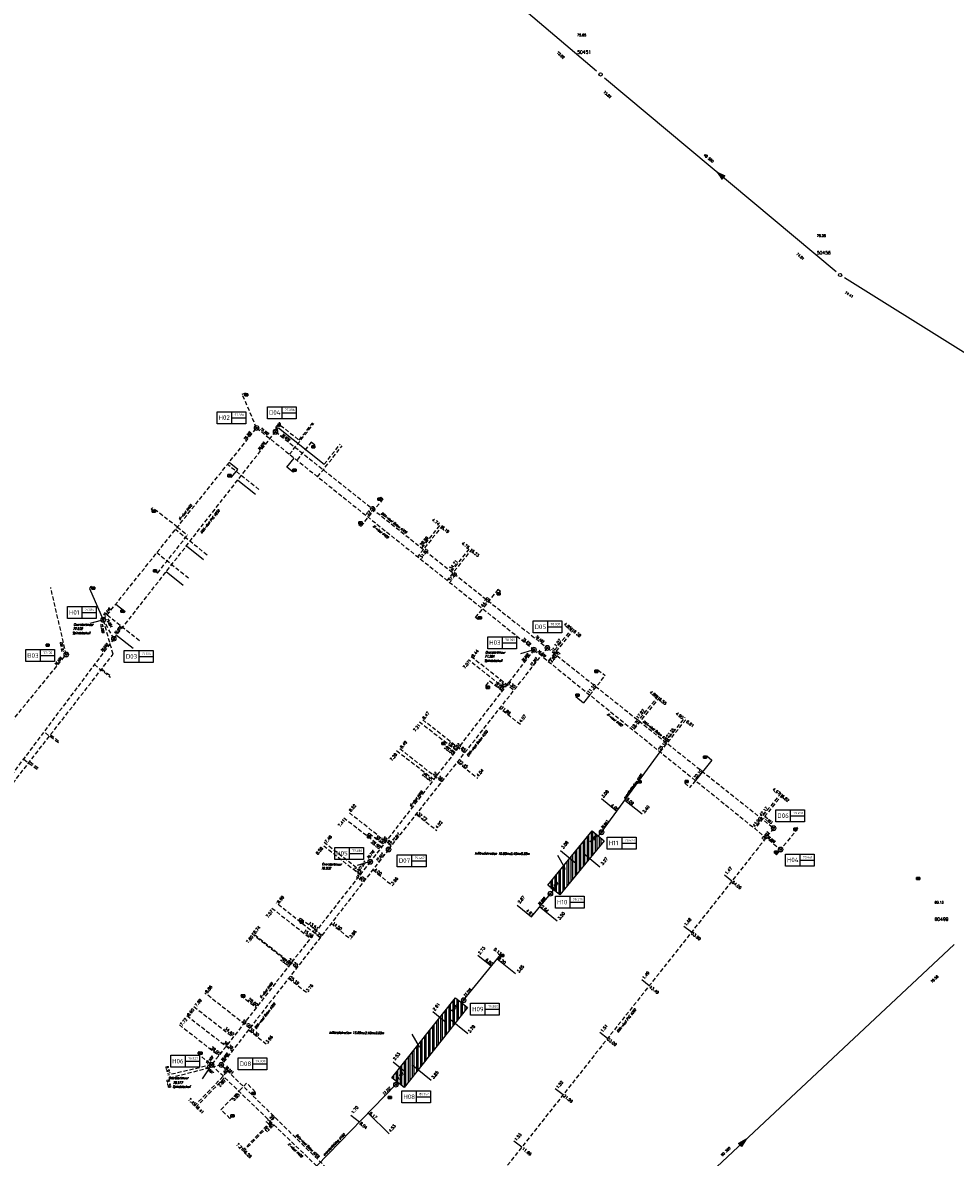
# Model space of a CAD drawing. Header units: metres. Extents: x 183111 to 185656, y 327391 to 329490.
# Tile 8 of 23: x 184165 to 184309, y 327681 to 327856. Entities that reach past the tile are written whole.
import ezdxf

# ---------------------------------------------------------------- set-up
doc = ezdxf.new("R2010")
doc.units = ezdxf.units.M
doc.header["$LTSCALE"] = 0.2
doc.linetypes.add('HIDDEN2', pattern=[4.7625, 3.175, -1.5875])
doc.layers.get('0').update_dxf_attribs({"color": 252})
for name, color, linetype in [('B_RIO_L_PUTDEKSEL', 252, 'Continuous'), ('Droogweer afvoer', 252, 'Continuous'), ('I90_PUTNUMMER', 252, 'Continuous'), ('I90_STRENG', 252, 'Continuous'), ('I90_TEKST', 252, 'Continuous'), ('Infiltratiekoffer', 252, 'Continuous'), ('Infiltratieriool', 252, 'Continuous'), ('IT Overstortleiding', 252, 'Continuous'), ('Putdeksel', 252, 'Continuous'), ('Rev-Putgegevens', 252, 'Continuous'), ('Teksten', 252, 'Continuous')]:
    doc.layers.add(name, color=color, linetype=linetype)
doc.layers.add('rev-kolk', color=252, linetype='Continuous', lineweight=30)
doc.styles.add('ISO', font='ISO.SHX')
doc.styles.get("Standard").update_dxf_attribs({"font": 'romans.shx'})

# ---------------------------------------------------------------- blocks, each defined once
blk = doc.blocks.new('STALS_BT_IP ROND')
at = {"color": 0, "lineweight": 9}
for p, q in [((-0.18, 0.18), (-0.18, -0.18)), ((0.18, 0.18), (-0.18, 0.18)), ((0.18, -0.18), (0.18, 0.18)), ((-0.18, -0.18), (0.18, -0.18))]:
    blk.add_line(p, q, dxfattribs=at)
for radius in [0.6, 0.5]:
    blk.add_circle((0, 0), radius, dxfattribs=at)
at = {"color": 0, "flags": 1}
for tag, p in [('POINTNUMBER', (0, 0)), ('COMMENT', (0, -1.25))]:
    blk.add_attdef(tag, p, '', height=1, dxfattribs=at)
blk = doc.blocks.new('STRKOLK')
at = {"color": 0, "linetype": 'ByBlock'}
for points in [[(-0.95, 0.65, 0), (-0.95, -0.64, 0)], [(0.99, 0.65, 0), (-0.95, 0.65, 0)], [(-0.25, 0.31, 0), (-0.25, 0.3, 0)], [(-0.24, 0.31, 0), (-0.25, 0.31, 0)], [(-0.25, 0.3, 0), (-0.25, 0.29, 0)], [(-0.25, 0.3, 0), (-0.25, 0.3, 0)], [(-0.25, 0.29, 0), (-0.25, 0.28, 0)], [(-0.25, 0.28, 0), (-0.25, 0.27, 0)], [(-0.25, 0.28, 0), (-0.25, 0.28, 0)], [(-0.25, 0.27, 0), (-0.25, 0.26, 0)], [(-0.25, 0.27, 0), (-0.25, 0.27, 0)], [(-0.25, 0.26, 0), (-0.25, 0.25, 0)], [(-0.25, 0.26, 0), (-0.25, 0.26, 0)], [(-0.25, 0.25, 0), (-0.25, 0.24, 0)], [(-0.25, 0.24, 0), (-0.24, 0.24, 0)], [(-0.23, 0.35, 0), (-0.24, 0.34, 0)], [(-0.24, 0.34, 0), (-0.24, 0.33, 0)], [(-0.24, 0.34, 0), (-0.24, 0.34, 0)], [(-0.24, 0.33, 0), (-0.24, 0.32, 0)], [(-0.24, 0.33, 0), (-0.24, 0.33, 0)], [(-0.24, 0.32, 0), (-0.24, 0.31, 0)], [(-0.24, 0.32, 0), (-0.24, 0.32, 0)], [(-0.24, 0.24, 0), (-0.24, 0.23, 0)], [(-0.24, 0.23, 0), (-0.24, 0.22, 0)], [(-0.24, 0.23, 0), (-0.24, 0.23, 0)], [(-0.24, 0.22, 0), (-0.24, 0.21, 0)], [(-0.24, 0.22, 0), (-0.24, 0.22, 0)], [(-0.24, 0.21, 0), (-0.23, 0.21, 0)], [(-0.23, 0.37, 0), (-0.23, 0.36, 0)], [(-0.22, 0.37, 0), (-0.23, 0.37, 0)], [(-0.23, 0.36, 0), (-0.23, 0.35, 0)], [(-0.23, 0.36, 0), (-0.23, 0.36, 0)], [(-0.23, 0.21, 0), (-0.23, 0.2, 0)], [(-0.23, 0.2, 0), (-0.23, 0.19, 0)], [(-0.23, 0.2, 0), (-0.23, 0.2, 0)], [(-0.23, 0.19, 0), (-0.22, 0.18, 0)], [(-0.23, 0.19, 0), (-0.23, 0.19, 0)], [(-0.22, 0.38, 0), (-0.22, 0.37, 0)], [(-0.22, 0.38, 0), (-0.22, 0.38, 0)], [(-0.21, 0.38, 0), (-0.22, 0.38, 0)], [(-0.22, 0.18, 0), (-0.22, 0.17, 0)], [(-0.22, 0.18, 0), (-0.22, 0.18, 0)], [(-0.22, 0.17, 0), (-0.21, 0.17, 0)], [(-0.2, 0.4, 0), (-0.21, 0.39, 0)], [(-0.21, 0.39, 0), (-0.21, 0.38, 0)], [(-0.21, 0.39, 0), (-0.21, 0.39, 0)], [(-0.21, 0.17, 0), (-0.21, 0.16, 0)], [(-0.21, 0.16, 0), (-0.2, 0.15, 0)], [(-0.21, 0.16, 0), (-0.21, 0.16, 0)], [(-0.2, 0.41, 0), (-0.2, 0.4, 0)], [(-0.19, 0.41, 0), (-0.2, 0.41, 0)], [(-0.2, 0.4, 0), (-0.2, 0.4, 0)], [(-0.2, 0.15, 0), (-0.2, 0.14, 0)], [(-0.2, 0.15, 0), (-0.2, 0.15, 0)], [(-0.2, 0.14, 0), (-0.19, 0.14, 0)], [(-0.19, 0.42, 0), (-0.19, 0.41, 0)], [(-0.18, 0.42, 0), (-0.19, 0.42, 0)], [(-0.19, 0.41, 0), (-0.19, 0.41, 0)], [(-0.19, 0.14, 0), (-0.18, 0.13, 0)], [(-0.19, 0.14, 0), (-0.19, 0.14, 0)], [(-0.18, 0.43, 0), (-0.18, 0.42, 0)], [(-0.17, 0.43, 0), (-0.18, 0.43, 0)], [(-0.18, 0.13, 0), (-0.17, 0.12, 0)], [(-0.18, 0.13, 0), (-0.18, 0.13, 0)], [(-0.18, 0.13, 0), (-0.18, 0.13, 0)], [(-0.16, 0.44, 0), (-0.17, 0.43, 0)], [(-0.17, 0.43, 0), (-0.17, 0.43, 0)], [(-0.17, 0.12, 0), (-0.16, 0.12, 0)], [(-0.17, 0.12, 0), (-0.17, 0.12, 0)], [(-0.16, 0.44, 0), (-0.16, 0.44, 0)], [(-0.15, 0.44, 0), (-0.16, 0.44, 0)], [(-0.16, 0.12, 0), (-0.16, 0.11, 0)], [(-0.16, 0.11, 0), (-0.15, 0.11, 0)], [(-0.15, 0.45, 0), (-0.15, 0.44, 0)], [(-0.14, 0.45, 0), (-0.15, 0.45, 0)], [(-0.15, 0.11, 0), (-0.14, 0.1, 0)], [(-0.15, 0.11, 0), (-0.15, 0.11, 0)], [(-0.14, 0.45, 0), (-0.14, 0.45, 0)], [(-0.13, 0.45, 0), (-0.14, 0.45, 0)], [(-0.14, 0.1, 0), (-0.13, 0.1, 0)], [(-0.14, 0.1, 0), (-0.14, 0.1, 0)], [(-0.13, 0.46, 0), (-0.13, 0.45, 0)], [(-0.12, 0.46, 0), (-0.13, 0.46, 0)], [(-0.13, 0.1, 0), (0.15, -0.02, 0)], [(-0.13, 0.1, 0), (-0.13, 0.1, 0)], [(-0.12, 0.46, 0), (-0.12, 0.46, 0)], [(-0.11, 0.46, 0), (-0.12, 0.46, 0)], [(-0.11, 0.46, 0), (-0.11, 0.46, 0)], [(-0.1, 0.46, 0), (-0.11, 0.46, 0)], [(-0.1, 0.47, 0), (-0.1, 0.46, 0)], [(-0.09, 0.47, 0), (-0.1, 0.47, 0)], [(-0.09, 0.47, 0), (-0.09, 0.47, 0)], [(-0.08, 0.47, 0), (-0.09, 0.47, 0)], [(-0.07, 0.47, 0), (-0.08, 0.47, 0)], [(-0.07, 0.47, 0), (-0.07, 0.47, 0)], [(-0.06, 0.47, 0), (-0.07, 0.47, 0)], [(-0.05, 0.47, 0), (-0.06, 0.47, 0)], [(-0.04, 0.47, 0), (-0.05, 0.47, 0)], [(-0.03, 0.47, 0), (-0.04, 0.47, 0)], [(-0.02, 0.47, 0), (-0.03, 0.47, 0)], [(-0.01, 0.47, 0), (-0.02, 0.47, 0)], [(0, 0.47, 0), (-0.01, 0.47, 0)], [(0.01, 0.47, 0), (0, 0.47, 0)], [(0.02, 0.47, 0), (0.01, 0.47, 0)], [(0.03, 0.47, 0), (0.02, 0.47, 0)], [(0.04, 0.47, 0), (0.03, 0.47, 0)], [(0.05, 0.47, 0), (0.04, 0.47, 0)], [(0.06, 0.47, 0), (0.05, 0.47, 0)], [(0.08, 0.46, 0), (0.06, 0.47, 0)], [(0.09, 0.46, 0), (0.08, 0.46, 0)], [(0.1, 0.46, 0), (0.09, 0.46, 0)], [(0.11, 0.46, 0), (0.1, 0.46, 0)], [(0.12, 0.46, 0), (0.11, 0.46, 0)], [(0.13, 0.45, 0), (0.12, 0.46, 0)], [(0.14, 0.45, 0), (0.13, 0.45, 0)], [(0.15, 0.45, 0), (0.14, 0.45, 0)], [(0.16, 0.45, 0), (0.15, 0.45, 0)], [(0.17, 0.44, 0), (0.16, 0.45, 0)], [(0.18, 0.44, 0), (0.17, 0.44, 0)], [(0.99, 0.65, 0), (0.99, -0.64, 0)], [(0.99, -0.64, 0), (-0.95, -0.64, 0)], [(-0.2, -0.32, 0), (-0.19, -0.32, 0)], [(-0.19, -0.32, 0), (-0.19, -0.33, 0)], [(-0.19, -0.33, 0), (-0.18, -0.33, 0)], [(-0.18, -0.33, 0), (-0.17, -0.33, 0)], [(-0.17, -0.33, 0), (-0.16, -0.34, 0)], [(-0.16, -0.34, 0), (-0.15, -0.34, 0)], [(-0.15, -0.34, 0), (-0.14, -0.35, 0)], [(-0.14, -0.35, 0), (-0.13, -0.35, 0)], [(-0.13, -0.35, 0), (-0.12, -0.35, 0)], [(-0.12, -0.35, 0), (-0.12, -0.36, 0)], [(-0.12, -0.36, 0), (-0.11, -0.36, 0)], [(-0.11, -0.36, 0), (-0.1, -0.36, 0)], [(-0.1, -0.36, 0), (-0.09, -0.37, 0)], [(-0.09, -0.37, 0), (-0.08, -0.37, 0)], [(-0.08, -0.37, 0), (-0.07, -0.37, 0)], [(-0.07, -0.37, 0), (-0.06, -0.37, 0)], [(-0.06, -0.37, 0), (-0.05, -0.38, 0)], [(-0.05, -0.38, 0), (-0.04, -0.38, 0)], [(-0.04, -0.38, 0), (-0.03, -0.38, 0)], [(-0.03, -0.38, 0), (-0.02, -0.38, 0)], [(-0.02, -0.38, 0), (-0.01, -0.38, 0)], [(-0.01, -0.38, 0), (0, -0.39, 0)], [(0, -0.39, 0), (0.01, -0.39, 0)], [(0.01, -0.39, 0), (0.02, -0.39, 0)], [(0.02, -0.39, 0), (0.03, -0.39, 0)], [(0.03, -0.39, 0), (0.04, -0.39, 0)], [(0.04, -0.39, 0), (0.05, -0.39, 0)], [(0.04, -0.39, 0), (0.04, -0.39, 0)], [(0.05, -0.39, 0), (0.06, -0.39, 0)], [(0.06, -0.39, 0), (0.07, -0.39, 0)], [(0.07, -0.39, 0), (0.08, -0.39, 0)], [(0.08, -0.39, 0), (0.09, -0.39, 0)], [(0.09, -0.39, 0), (0.09, -0.39, 0)], [(0.09, -0.39, 0), (0.1, -0.39, 0)], [(0.1, -0.39, 0), (0.11, -0.39, 0)], [(0.1, -0.39, 0), (0.1, -0.39, 0)], [(0.11, -0.39, 0), (0.12, -0.39, 0)], [(0.12, -0.39, 0), (0.13, -0.39, 0)], [(0.12, -0.39, 0), (0.12, -0.39, 0)], [(0.13, -0.38, 0), (0.14, -0.38, 0)], [(0.13, -0.39, 0), (0.13, -0.38, 0)], [(0.14, -0.38, 0), (0.15, -0.38, 0)], [(0.14, -0.38, 0), (0.14, -0.38, 0)], [(0.15, -0.02, 0), (0.15, -0.02, 0)], [(0.16, -0.02, 0), (0.15, -0.02, 0)], [(0.15, -0.02, 0), (0.15, -0.02, 0)], [(0.15, -0.38, 0), (0.16, -0.37, 0)], [(0.15, -0.38, 0), (0.15, -0.38, 0)], [(0.16, -0.02, 0), (0.16, -0.02, 0)], [(0.17, -0.02, 0), (0.16, -0.02, 0)], [(0.16, -0.37, 0), (0.17, -0.37, 0)], [(0.16, -0.37, 0), (0.16, -0.37, 0)], [(0.17, -0.03, 0), (0.17, -0.02, 0)], [(0.18, -0.03, 0), (0.17, -0.03, 0)], [(0.17, -0.37, 0), (0.18, -0.36, 0)], [(0.17, -0.37, 0), (0.17, -0.37, 0)], [(0.18, -0.03, 0), (0.18, -0.03, 0)], [(0.19, -0.04, 0), (0.18, -0.03, 0)], [(0.18, -0.36, 0), (0.19, -0.36, 0)], [(0.18, -0.36, 0), (0.18, -0.36, 0)], [(0.19, -0.04, 0), (0.19, -0.04, 0)], [(0.2, -0.04, 0), (0.19, -0.04, 0)], [(0.19, -0.35, 0), (0.2, -0.35, 0)], [(0.19, -0.36, 0), (0.19, -0.35, 0)], [(0.2, -0.05, 0), (0.2, -0.04, 0)], [(0.2, -0.05, 0), (0.2, -0.05, 0)], [(0.21, -0.05, 0), (0.2, -0.05, 0)], [(0.2, -0.35, 0), (0.21, -0.34, 0)], [(0.2, -0.35, 0), (0.2, -0.35, 0)], [(0.21, -0.06, 0), (0.21, -0.05, 0)], [(0.22, -0.06, 0), (0.21, -0.06, 0)], [(0.21, -0.34, 0), (0.22, -0.33, 0)], [(0.21, -0.34, 0), (0.21, -0.34, 0)], [(0.21, -0.34, 0), (0.21, -0.34, 0)], [(0.22, -0.07, 0), (0.22, -0.06, 0)], [(0.22, -0.07, 0), (0.22, -0.07, 0)], [(0.23, -0.07, 0), (0.22, -0.07, 0)], [(0.22, -0.33, 0), (0.23, -0.32, 0)], [(0.22, -0.33, 0), (0.22, -0.33, 0)], [(0.23, -0.08, 0), (0.23, -0.07, 0)], [(0.24, -0.08, 0), (0.23, -0.08, 0)], [(0.23, -0.31, 0), (0.24, -0.31, 0)], [(0.23, -0.32, 0), (0.23, -0.31, 0)], [(0.23, -0.32, 0), (0.23, -0.32, 0)], [(0.24, -0.09, 0), (0.24, -0.08, 0)], [(0.24, -0.09, 0), (0.24, -0.09, 0)], [(0.24, -0.1, 0), (0.24, -0.09, 0)], [(0.25, -0.1, 0), (0.24, -0.1, 0)], [(0.24, -0.3, 0), (0.25, -0.29, 0)], [(0.24, -0.31, 0), (0.24, -0.3, 0)], [(0.24, -0.3, 0), (0.24, -0.3, 0)], [(0.24, -0.31, 0), (0.24, -0.31, 0)], [(0.25, -0.11, 0), (0.25, -0.1, 0)], [(0.25, -0.11, 0), (0.25, -0.11, 0)], [(0.25, -0.12, 0), (0.25, -0.11, 0)], [(0.26, -0.12, 0), (0.25, -0.12, 0)], [(0.25, -0.28, 0), (0.26, -0.28, 0)], [(0.25, -0.29, 0), (0.25, -0.28, 0)], [(0.25, -0.29, 0), (0.25, -0.29, 0)], [(0.26, -0.13, 0), (0.26, -0.12, 0)], [(0.26, -0.13, 0), (0.26, -0.13, 0)], [(0.26, -0.14, 0), (0.26, -0.13, 0)], [(0.26, -0.14, 0), (0.26, -0.14, 0)], [(0.27, -0.15, 0), (0.26, -0.14, 0)], [(0.26, -0.25, 0), (0.27, -0.24, 0)], [(0.26, -0.25, 0), (0.26, -0.25, 0)], [(0.26, -0.26, 0), (0.26, -0.25, 0)], [(0.26, -0.27, 0), (0.26, -0.26, 0)], [(0.26, -0.27, 0), (0.26, -0.27, 0)], [(0.26, -0.28, 0), (0.26, -0.27, 0)], [(0.27, -0.15, 0), (0.27, -0.15, 0)], [(0.27, -0.16, 0), (0.27, -0.15, 0)], [(0.27, -0.17, 0), (0.27, -0.16, 0)], [(0.27, -0.17, 0), (0.27, -0.17, 0)], [(0.27, -0.18, 0), (0.27, -0.17, 0)], [(0.27, -0.18, 0), (0.27, -0.18, 0)], [(0.27, -0.19, 0), (0.27, -0.18, 0)], [(0.27, -0.19, 0), (0.27, -0.19, 0)], [(0.27, -0.2, 0), (0.27, -0.19, 0)], [(0.27, -0.21, 0), (0.27, -0.2, 0)], [(0.27, -0.21, 0), (0.27, -0.21, 0)], [(0.27, -0.22, 0), (0.27, -0.21, 0)], [(0.27, -0.22, 0), (0.27, -0.22, 0)], [(0.27, -0.23, 0), (0.27, -0.22, 0)], [(0.27, -0.23, 0), (0.27, -0.23, 0)], [(0.27, -0.24, 0), (0.27, -0.23, 0)], [(0.27, -0.24, 0), (0.27, -0.24, 0)]]:
    blk.add_polyline3d(points, dxfattribs=at)
blk = doc.blocks.new('nieuwe-put')
at = {"color": 0, "linetype": 'Continuous'}
for p, q in [((-3.39, 1.86), (1.05, 1.86)), ((-3.39, 0), (-3.39, 1.86)), ((-1.17, 1.86), (-1.17, 0)), ((1.05, 1.86), (1.05, 0)), ((1.05, 0), (-3.39, 0)), ((-1.17, 0.93), (1.05, 0.93))]:
    blk.add_line(p, q, dxfattribs=at)
at = {"color": 0, "linetype": 'Continuous', "style": 'ISO'}
for tag, p, height in [('R01', (-3.15, 0.6), 0.7), ('12,34', (-0.68, 1.19), 0.35), ('56,78', (-0.64, 0.23), 0.35)]:
    blk.add_attdef(tag, p, '', height=height, dxfattribs=at)

msp = doc.modelspace()

# ---------------------------------------------------------------- hatches: boundary and pattern name
at = {"layer": 'Infiltratiekoffer'}
h = msp.add_hatch(dxfattribs=at)
h.set_pattern_fill('STEEL', color=256, scale=5, angle=45, style=0)
h.set_pattern_definition([(90, (0, 0), (-0.625, 1e-16), []), (90, (-0.221, 0.221), (-0.625, 1e-16), [])])
h.paths.add_polyline_path([(184246.17, 327723.01), (184252.99, 327731.38), (184254.85, 327729.87), (184248.03, 327721.49)])
h = msp.add_hatch(dxfattribs=at)
h.set_pattern_fill('STEEL', color=256, scale=5, angle=45, style=0)
h.set_pattern_definition([(90, (-0.13193, 0.07905), (-0.625, 1e-16), []), (90, (-0.3529, 0.3), (-0.625, 1e-16), [])])
h.paths.add_polyline_path([(184233.74, 327704.11), (184223.96, 327691.75), (184222.08, 327693.24), (184231.87, 327705.61)])

# ---------------------------------------------------------------- linework, layer by layer
at = {"layer": 'B_RIO_L_PUTDEKSEL', "lineweight": -3}
for centre in [(184254.3, 327848.3), (184291.3, 327817.3)]:
    msp.add_circle(centre, 0.25, dxfattribs=at)
at = {"layer": 'Droogweer afvoer', "linetype": 'HIDDEN2'}
for points in [[(184179.12, 327761.1), (184204.09, 327793.08)], [(184204.09, 327793.08), (184204.87, 327794.06)], [(184204.09, 327793.08), (184246.08, 327759.67)], [(184204.87, 327794.06), (184207.73, 327791.79)], [(184207.73, 327791.79), (184209.85, 327794.47)], [(184211.62, 327788.06), (184214.06, 327791.14)], [(184226.7, 327775.09), (184229.64, 327778.81)], [(184231.25, 327771.47), (184234.21, 327775.2)], [(184171.77, 327758.65), (184169.37, 327769)], [(184179.12, 327761.1), (184177.49, 327764.03)], [(184249.97, 327762.77), (184246.92, 327759)], [(184179.12, 327761.1), (184154.61, 327728.44)], [(184221.56, 327728.53), (184246.08, 327759.67)], [(184246.08, 327759.67), (184281.03, 327731.81)], [(184150.02, 327732.01), (184171.77, 327758.65)], [(184234.31, 327758.37), (184240.94, 327753.15)], [(184176.12, 327757.1), (184178.59, 327755.15)], [(184263.21, 327752.26), (184260.13, 327748.47)], [(184241.93, 327747.82), (184238.73, 327750.33)], [(184264.34, 327745.11), (184267.38, 327748.96)], [(184233.3, 327743.44), (184226.66, 327748.7)], [(184170.57, 327745.01), (184168.32, 327746.7)], [(184229.77, 327738.96), (184223.12, 327744.22)], [(184167.28, 327740.86), (184165.14, 327742.46)], [(184232.19, 327742.03), (184235.36, 327739.52)], [(184282.18, 327737.24), (184279.06, 327733.38)], [(184221.98, 327729.06), (184215.3, 327734.35)], [(184225.84, 327733.96), (184228.99, 327731.47)], [(184281.03, 327731.81), (184234.88, 327673.34)], [(184221.56, 327728.53), (184195.73, 327695.23)], [(184218.01, 327723.94), (184211.28, 327729.26)], [(184219.11, 327725.36), (184222.22, 327722.91)], [(184210.99, 327714.89), (184204.18, 327720.28)], [(184207.34, 327710.19), (184200.48, 327715.62)], [(184212.67, 327717.07), (184215.7, 327714.67)], [(184206.12, 327708.62), (184209.07, 327706.29)], [(184200.11, 327700.87), (184193.16, 327706.36)], [(184190.39, 327702.85), (184197.42, 327697.4)], [(184199.93, 327700.63), (184202.8, 327698.36)], [(184195.73, 327695.23), (184187.6, 327693.16)], [(184227.62, 327663.97), (184195.73, 327695.23)], [(184191.56, 327688.87), (184196.73, 327694.24)], [(184198.98, 327681.95), (184203.98, 327687.14)]]:
    msp.add_lwpolyline(points, dxfattribs=at)
at = {"layer": 'Droogweer afvoer'}
for points in [[(184204.56, 327793.67), (184211.62, 327788.05)], [(184198.26, 327785.61), (184200.98, 327783.46)], [(184190.32, 327775.44), (184192.98, 327773.34)], [(184187.22, 327771.46), (184189.85, 327769.38)], [(184179.55, 327761.65), (184182.12, 327759.62)], [(184274.59, 327723.64), (184273.43, 327724.56)], [(184268.33, 327715.72), (184267.17, 327716.64)], [(184261.82, 327707.47), (184260.65, 327708.4)], [(184255.38, 327699.31), (184254.2, 327700.25)], [(184248.5, 327690.6), (184247.31, 327691.54)], [(184242.12, 327682.51), (184240.92, 327683.46)]]:
    msp.add_lwpolyline(points, dxfattribs=at)
at = {"layer": 'I90_STRENG', "lineweight": -3, "ltscale": 0.7}
for points in [[(184218.1, 327879.1), (184253.68, 327848.85)], [(184254.9, 327847.8), (184290.67, 327817.83)], [(184273.3, 327832.38), (184272.3, 327833.22)], [(184272.3, 327833.22), (184273.09, 327832.13)], [(184272.3, 327833.22), (184273.51, 327832.63)], [(184273.09, 327832.13), (184272.55, 327833.01)], [(184272.55, 327833.01), (184273.51, 327832.63)], [(184273.09, 327832.13), (184272.8, 327832.8)], [(184272.8, 327832.8), (184273.51, 327832.63)], [(184273.51, 327832.63), (184273.05, 327832.59)], [(184273.05, 327832.59), (184273.09, 327832.13)], [(184273.09, 327832.13), (184273.51, 327832.63)], [(184292, 327816.9), (184345.05, 327783.75)], [(184243.8, 327652.8), (184308.93, 327713.83)], [(184276.77, 327683.74), (184275.6, 327683.09)], [(184275.6, 327683.09), (184276.54, 327683.52)], [(184275.6, 327683.09), (184276.3, 327683.3)], [(184275.6, 327683.09), (184276.05, 327682.62)], [(184276.06, 327683.08), (184275.6, 327683.09)], [(184275.83, 327682.85), (184276.77, 327683.74)], [(184276.77, 327683.74), (184276.05, 327682.62)], [(184276.54, 327683.52), (184276.05, 327682.62)], [(184276.3, 327683.3), (184276.05, 327682.62)], [(184276.05, 327682.62), (184276.06, 327683.08)]]:
    msp.add_lwpolyline(points, dxfattribs=at)
at = {"layer": 'Infiltratiekoffer'}
for points in [[(184246.17, 327723.01), (184252.99, 327731.38), (184254.85, 327729.87), (184248.03, 327721.49)], [(184233.74, 327704.11), (184223.96, 327691.75), (184222.08, 327693.24), (184231.87, 327705.61)]]:
    msp.add_lwpolyline(points, close=True, dxfattribs=at)
at = {"layer": 'Infiltratieriool', "linetype": 'HIDDEN2'}
for points in [[(184201.17, 327793.66), (184198.96, 327798.88), (184199.53, 327799.11), (184199.63, 327798.78)], [(184177.49, 327764.03), (184201.17, 327793.66)], [(184201.17, 327793.66), (184244.01, 327759.39)], [(184206.25, 327789.6), (184210.01, 327794.35)], [(184209.61, 327791.48), (184207.38, 327788.69)], [(184210.6, 327786.12), (184214.37, 327790.89)], [(184201.53, 327784.15), (184196.67, 327788.03)], [(184220.69, 327782.7), (184218.42, 327779.86)], [(184220.11, 327782.65), (184220.37, 327782.96), (184220.69, 327782.7)], [(184185.27, 327780.84), (184184.9, 327781.12), (184185.07, 327781.34)], [(184188.93, 327778.35), (184185.07, 327781.34)], [(184217.18, 327779.01), (184216.98, 327778.76), (184217.32, 327778.48)], [(184217.32, 327778.48), (184218.42, 327779.86)], [(184185.5, 327771.57), (184185.88, 327771.25), (184190.5, 327777.11)], [(184193.53, 327774.03), (184188.62, 327777.96)], [(184188.93, 327778.35), (184190.5, 327777.11)], [(184229.9, 327778.61), (184226.03, 327773.77)], [(184190.67, 327770.43), (184185.75, 327774.36)], [(184234.47, 327774.99), (184230.58, 327770.13)], [(184238.45, 327768.7), (184236.08, 327765.73)], [(184178.09, 327764.78), (184183.08, 327760.83)], [(184234.99, 327764.38), (184236.08, 327765.73)], [(184147.16, 327717.69), (184179.01, 327758.7), (184177.49, 327764.03)], [(184250.2, 327762.58), (184246.19, 327757.62)], [(184244.01, 327759.39), (184218.72, 327726.63)], [(184239.43, 327753.45), (184233.89, 327757.84)], [(184244.01, 327759.39), (184282.12, 327728.51)], [(184177.24, 327756.43), (184178.68, 327755.29)], [(184253.67, 327756.05), (184253.88, 327756.29), (184255.01, 327755.4)], [(184236.86, 327753.6), (184236.58, 327753.81), (184237.17, 327754.57)], [(184237.17, 327754.57), (184239.12, 327753.05)], [(184252.64, 327752.4), (184255.01, 327755.4)], [(184263.44, 327752.07), (184259.32, 327746.99)], [(184226.31, 327748.26), (184232.02, 327743.85)], [(184263.51, 327743.59), (184267.61, 327748.77)], [(184169.34, 327746.25), (184170.69, 327745.21)], [(184222.79, 327743.81), (184228.55, 327739.36)], [(184229.84, 327745.06), (184229.72, 327744.93), (184229.88, 327744.81)], [(184229.84, 327745.06), (184231.79, 327743.56)], [(184263.28, 327743.77), (184263.28, 327743.77)], [(184167.42, 327741.08), (184166.11, 327742.09)], [(184267.55, 327739.06), (184267.3, 327738.76), (184268.06, 327738.12)], [(184268.95, 327739.18), (184268.06, 327738.12)], [(184282.42, 327737.05), (184278.12, 327731.75)], [(184214.62, 327733.44), (184220.48, 327728.91)], [(184284.78, 327731.79), (184282.12, 327728.51)], [(184284.78, 327731.79), (184284.59, 327731.95)], [(184211.59, 327729.66), (184217.49, 327725.05)], [(184218.57, 327730.46), (184218.3, 327730.7), (184218.56, 327731.03)], [(184218.56, 327731.03), (184220.79, 327729.31)], [(184281.39, 327728.14), (184281.2, 327727.93), (184281.47, 327727.71)], [(184281.47, 327727.71), (184282.12, 327728.51)], [(184218.72, 327726.63), (184194.21, 327695.23)], [(184203.52, 327719.46), (184209.49, 327714.8)], [(184208.1, 327717.33), (184207.75, 327717.61), (184207.97, 327717.89)], [(184207.97, 327717.89), (184210.41, 327715.99)], [(184200.42, 327715.54), (184206.41, 327710.86)], [(184199.07, 327705.91), (184198.85, 327706.11), (184198.72, 327705.96)], [(184198.72, 327705.96), (184201.12, 327704.08)], [(184191.49, 327704.25), (184197.55, 327699.51)], [(184189.25, 327701.42), (184195.34, 327696.67)], [(184193.92, 327695.48), (184192.07, 327697.02), (184192.3, 327697.28), (184192.49, 327697.1)], [(184194.21, 327695.23), (184187.48, 327693.65)], [(184194.21, 327695.23), (184228.49, 327662.24)], [(184191.78, 327688.66), (184196.23, 327693.29)], [(184195.67, 327688.31), (184198.42, 327691.17)], [(184200.7, 327690.82), (184200.97, 327691.07), (184199.63, 327692.42), (184198.42, 327691.17)], [(184197.48, 327687.36), (184197.06, 327686.96), (184195.67, 327688.31)], [(184199.13, 327681.81), (184203.48, 327686.33)]]:
    msp.add_lwpolyline(points, dxfattribs=at)
at = {"layer": 'Infiltratieriool'}
for points in [[(184210.18, 327791.02), (184209.61, 327791.48)], [(184209.96, 327790.75), (184210.18, 327791.02)], [(184198.27, 327787.27), (184196.92, 327788.35)], [(184205.86, 327787.62), (184206.97, 327789.02)], [(184206.81, 327786.86), (184205.86, 327787.62)], [(184197.02, 327786.29), (184197.3, 327786.04), (184198.27, 327787.27)], [(184207.06, 327787.14), (184206.81, 327786.86)], [(184175.93, 327768.92), (184175.58, 327769.18), (184175.36, 327768.88)], [(184175.36, 327768.88), (184177.48, 327764.03)], [(184238.54, 327768.04), (184238.86, 327768.37), (184238.45, 327768.7)], [(184179.41, 327766.44), (184180.85, 327765.29)], [(184180.47, 327765.35), (184180.72, 327765.13), (184180.85, 327765.29)], [(184235.61, 327764.35), (184235.37, 327764.07), (184234.99, 327764.38)], [(184250.71, 327752.41), (184250.46, 327752.15), (184251.68, 327751.19)], [(184252.64, 327752.4), (184251.68, 327751.19)], [(184271.5, 327742.33), (184268.95, 327739.18)], [(184270.47, 327742.76), (184270.69, 327742.99), (184271.5, 327742.33)]]:
    msp.add_lwpolyline(points, dxfattribs=at)
at = {"layer": 'IT Overstortleiding'}
for points in [[(184254.46, 327731.19), (184263.51, 327743.59)], [(184254.45, 327736.4), (184256.82, 327734.43)], [(184260.72, 327734), (184258.05, 327736.11)], [(184253.96, 327730.59), (184254.46, 327731.19)], [(184248.13, 327728.39), (184250.5, 327726.43)], [(184254.2, 327725.77), (184251.69, 327727.86)], [(184243.65, 327718.11), (184246.56, 327721.69)], [(184246.56, 327721.69), (184247.06, 327722.29)], [(184241.42, 327719.93), (184243.65, 327718.11)], [(184247.61, 327717.43), (184244.89, 327719.64)], [(184233.15, 327705.22), (184238.91, 327712.3)], [(184235.32, 327712.2), (184237.44, 327710.5)], [(184238.91, 327712.3), (184239.07, 327712.16)], [(184241.17, 327709.3), (184238.33, 327711.58)], [(184233.15, 327705.22), (184232.85, 327704.85)], [(184228.39, 327703.46), (184230.42, 327701.83)], [(184233.81, 327700.04), (184230.86, 327702.4)], [(184222.27, 327695.71), (184224.24, 327694.13)], [(184228.14, 327692.83), (184225.14, 327695.24)], [(184222.68, 327692.18), (184210.49, 327679.62)], [(184222.98, 327692.55), (184222.68, 327692.18)], [(184221.63, 327684.59), (184218.38, 327687.75)], [(184215.75, 327687.48), (184217.08, 327686.41)]]:
    msp.add_lwpolyline(points, dxfattribs=at)
at = {"layer": 'Teksten', "linetype": 'ByBlock', "lineweight": -2}
for points in [[(184177.14, 327763.93), (184175.42, 327763.43)], [(184243.65, 327759.29), (184241.93, 327758.78)], [(184218.39, 327726.55), (184216.68, 327726.05)], [(184248.8, 327725.68), (184247.7, 327727.61)], [(184226.33, 327698.03), (184225.22, 327699.97)], [(184194, 327694.93), (184192.74, 327693.1)]]:
    msp.add_lwpolyline(points, dxfattribs=at)
at = {"layer": 'Teksten'}
for points in [[(184177.12, 327763.99), (184177.48, 327764.03), (184177.16, 327763.87)], [(184243.63, 327759.34), (184244, 327759.39), (184243.67, 327759.23)], [(184218.38, 327726.61), (184218.74, 327726.65), (184218.41, 327726.49)], [(184248.85, 327725.71), (184248.98, 327725.36), (184248.74, 327725.65)], [(184226.38, 327698.06), (184226.51, 327697.72), (184226.27, 327698)], [(184193.95, 327694.97), (184194.21, 327695.23), (184194.05, 327694.9)]]:
    msp.add_solid(points, dxfattribs=at)

# ---------------------------------------------------------------- block references
at = {"layer": 'Putdeksel', "lineweight": 9, "xscale": 0.6399999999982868, "yscale": 0.6399999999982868, "zscale": 0.6399999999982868, "rotation": 263.9321650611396}
for p in [(184201.17, 327793.66), (184204.09, 327793.08), (184177.49, 327764.03), (184179.12, 327761.1), (184244.01, 327759.39), (184246.08, 327759.67), (184171.77, 327758.65), (184254.46, 327731.19), (184281.03, 327731.81), (184221.56, 327728.53), (184282.12, 327728.51), (184218.72, 327726.63), (184246.56, 327721.69), (184233.15, 327705.22), (184194.21, 327695.23), (184195.73, 327695.23), (184222.68, 327692.18)]:
    msp.add_blockref('STALS_BT_IP ROND', p, dxfattribs=at)
at = {"layer": 'rev-kolk', "xscale": 0.25, "yscale": 0.25, "zscale": 0.5}
for p in [(184199.59, 327798.78), (184209.92, 327790.75), (184196.98, 327786.29), (184207.02, 327787.14), (184220.12, 327782.66), (184185.3, 327780.82), (184217.21, 327778.98), (184185.46, 327771.58), (184175.96, 327768.9), (184238.57, 327768.02), (184180.43, 327765.35), (184235.64, 327764.32), (184168.9, 327760.1), (184253.63, 327756.06), (184236.89, 327753.58), (184250.74, 327752.38), (184230.01, 327744.89), (184270.43, 327742.77), (184260.33, 327738.96), (184267.58, 327739.03), (184284.37, 327731.63), (184218.54, 327730.46), (184281.42, 327728.12), (184303.34, 327724.03), (184208.14, 327717.31), (184239.1, 327712.14), (184199.1, 327705.88), (184192.5, 327697.04), (184200.68, 327690.81), (184221.75, 327690.18), (184197.44, 327687.37)]:
    msp.add_blockref('STRKOLK', p, dxfattribs=at)
at = {"layer": 'Rev-Putgegevens'}
ref = msp.add_blockref('nieuwe-put', (184206.23, 327795.09), dxfattribs=at)
ref.add_attrib('12,34', '77.286', (184205.55, 327796.29), dxfattribs={"linetype": 'Continuous', "height": 0.35, "style": 'ISO'})
ref.add_attrib('R01', 'D04', (184203.08, 327795.7), dxfattribs={"linetype": 'Continuous', "height": 0.7, "style": 'ISO'})
ref = msp.add_blockref('nieuwe-put', (184198.45, 327794.31), dxfattribs=at)
ref.add_attrib('12,34', '77.330', (184197.77, 327795.5), dxfattribs={"linetype": 'Continuous', "height": 0.35, "style": 'ISO'})
ref.add_attrib('R01', 'H02', (184195.3, 327794.91), dxfattribs={"linetype": 'Continuous', "height": 0.7, "style": 'ISO'})
ref = msp.add_blockref('nieuwe-put', (184175.34, 327764.21), dxfattribs=at)
ref.add_attrib('12,34', '77.014', (184174.66, 327765.4), dxfattribs={"linetype": 'Continuous', "height": 0.35, "style": 'ISO'})
ref.add_attrib('R01', 'H01', (184172.19, 327764.81), dxfattribs={"linetype": 'Continuous', "height": 0.7, "style": 'ISO'})
ref = msp.add_blockref('nieuwe-put', (184247.27, 327761.99), dxfattribs=at)
ref.add_attrib('12,34', '78.930', (184246.58, 327763.18), dxfattribs={"color": 7, "linetype": 'Continuous', "height": 0.35, "style": 'ISO'})
ref.add_attrib('R01', 'D05', (184244.11, 327762.59), dxfattribs={"color": 4, "linetype": 'Continuous', "height": 0.7, "style": 'ISO'})
ref = msp.add_blockref('nieuwe-put', (184240.26, 327759.55), dxfattribs=at)
ref.add_attrib('12,34', '78.929', (184239.58, 327760.74), dxfattribs={"color": 7, "linetype": 'Continuous', "height": 0.35, "style": 'ISO'})
ref.add_attrib('R01', 'H03', (184237.11, 327760.15), dxfattribs={"color": 4, "linetype": 'Continuous', "height": 0.7, "style": 'ISO'})
ref = msp.add_blockref('nieuwe-put', (184168.9, 327757.56), dxfattribs=at)
ref.add_attrib('12,34', '77.130', (184168.22, 327758.75), dxfattribs={"linetype": 'Continuous', "height": 0.35, "style": 'ISO'})
ref.add_attrib('R01', 'B03', (184165.75, 327758.16), dxfattribs={"linetype": 'Continuous', "height": 0.7, "style": 'ISO'})
ref = msp.add_blockref('nieuwe-put', (184184.13, 327757.41), dxfattribs=at)
ref.add_attrib('12,34', '77.105', (184183.44, 327758.6), dxfattribs={"linetype": 'Continuous', "height": 0.35, "style": 'ISO'})
ref.add_attrib('R01', 'D03', (184180.97, 327758.01), dxfattribs={"linetype": 'Continuous', "height": 0.7, "style": 'ISO'})
ref = msp.add_blockref('nieuwe-put', (184284.75, 327732.79), dxfattribs=at)
ref.add_attrib('12,34', '79.458', (184284.07, 327733.99), dxfattribs={"color": 7, "linetype": 'Continuous', "height": 0.35, "style": 'ISO'})
ref.add_attrib('R01', 'D06', (184281.6, 327733.4), dxfattribs={"color": 4, "linetype": 'Continuous', "height": 0.7, "style": 'ISO'})
ref = msp.add_blockref('nieuwe-put', (184258.73, 327728.56), dxfattribs=at)
ref.add_attrib('12,34', '79.423', (184258.05, 327729.76), dxfattribs={"color": 7, "linetype": 'Continuous', "height": 0.35, "style": 'ISO'})
ref.add_attrib('R01', 'H11', (184255.58, 327729.17), dxfattribs={"color": 4, "linetype": 'Continuous', "height": 0.7, "style": 'ISO'})
ref = msp.add_blockref('nieuwe-put', (184216.62, 327726.99), dxfattribs=at)
ref.add_attrib('12,34', '79.486', (184215.94, 327728.18), dxfattribs={"color": 7, "linetype": 'Continuous', "height": 0.35, "style": 'ISO'})
ref.add_attrib('R01', 'H05', (184213.47, 327727.6), dxfattribs={"color": 4, "linetype": 'Continuous', "height": 0.7, "style": 'ISO'})
ref = msp.add_blockref('nieuwe-put', (184226.29, 327725.85), dxfattribs=at)
ref.add_attrib('12,34', '79.467', (184225.6, 327727.04), dxfattribs={"color": 7, "linetype": 'Continuous', "height": 0.35, "style": 'ISO'})
ref.add_attrib('R01', 'D07', (184223.13, 327726.46), dxfattribs={"color": 4, "linetype": 'Continuous', "height": 0.7, "style": 'ISO'})
ref = msp.add_blockref('nieuwe-put', (184286.24, 327725.96), dxfattribs=at)
ref.add_attrib('12,34', '79.481', (184285.56, 327727.15), dxfattribs={"color": 7, "linetype": 'Continuous', "height": 0.35, "style": 'ISO'})
ref.add_attrib('R01', 'H04', (184283.09, 327726.56), dxfattribs={"color": 4, "linetype": 'Continuous', "height": 0.7, "style": 'ISO'})
ref = msp.add_blockref('nieuwe-put', (184250.72, 327719.43), dxfattribs=at)
ref.add_attrib('12,34', '79.579', (184250.03, 327720.63), dxfattribs={"color": 7, "linetype": 'Continuous', "height": 0.35, "style": 'ISO'})
ref.add_attrib('R01', 'H10', (184247.57, 327720.04), dxfattribs={"color": 4, "linetype": 'Continuous', "height": 0.7, "style": 'ISO'})
ref = msp.add_blockref('nieuwe-put', (184237.61, 327702.9), dxfattribs=at)
ref.add_attrib('12,34', '79.880', (184236.93, 327704.09), dxfattribs={"color": 7, "linetype": 'Continuous', "height": 0.35, "style": 'ISO'})
ref.add_attrib('R01', 'H09', (184234.46, 327703.51), dxfattribs={"color": 4, "linetype": 'Continuous', "height": 0.7, "style": 'ISO'})
ref = msp.add_blockref('nieuwe-put', (184191.29, 327694.86), dxfattribs=at)
ref.add_attrib('12,34', '79.927', (184190.6, 327696.05), dxfattribs={"color": 7, "linetype": 'Continuous', "height": 0.35, "style": 'ISO'})
ref.add_attrib('R01', 'H06', (184188.13, 327695.46), dxfattribs={"color": 4, "linetype": 'Continuous', "height": 0.7, "style": 'ISO'})
ref = msp.add_blockref('nieuwe-put', (184201.7, 327694.45), dxfattribs=at)
ref.add_attrib('12,34', '79.938', (184201.01, 327695.65), dxfattribs={"color": 7, "linetype": 'Continuous', "height": 0.35, "style": 'ISO'})
ref.add_attrib('R01', 'D08', (184198.55, 327695.06), dxfattribs={"color": 4, "linetype": 'Continuous', "height": 0.7, "style": 'ISO'})
ref = msp.add_blockref('nieuwe-put', (184226.99, 327689.36), dxfattribs=at)
ref.add_attrib('12,34', '80.147', (184226.31, 327690.55), dxfattribs={"color": 7, "linetype": 'Continuous', "height": 0.35, "style": 'ISO'})
ref.add_attrib('R01', 'H08', (184223.84, 327689.96), dxfattribs={"color": 4, "linetype": 'Continuous', "height": 0.7, "style": 'ISO'})

# ---------------------------------------------------------------- texts
at = {"layer": 'Droogweer afvoer'}
for s, rotation, p in [('4.74', 321.6732, (184228.21, 327779.4)), ('28.89', 50.7825, (184226.69, 327775.38)), ('4.76', 321.6732, (184232.8, 327775.76)), ('34.71', 50.7825, (184231.22, 327771.71)), ('4.85', 321.6732, (184248.57, 327763.29)), ('1.07', 50.7825, (184247.44, 327759.81)), ('8.30', 321.6732, (184239.9, 327754.22)), ('4.88', 321.6732, (184261.84, 327752.77)), ('11.88', 321.6732, (184238.86, 327750.36)), ('17.97', 50.7825, (184260.1, 327748.68)), ('4.90', 321.6732, (184265.86, 327749.47)), ('23.35', 50.7825, (184264.73, 327745.73)), ('20.65', 321.6732, (184231.95, 327744.67)), ('22.45', 321.6732, (184232.28, 327742.07)), ('26.36', 321.6732, (184228.39, 327740.2)), ('4.97', 321.6732, (184280.82, 327737.74)), ('42.17', 50.7825, (184279.13, 327733.6)), ('32.72', 321.6732, (184225.96, 327733.97)), ('38.95', 321.6732, (184220.56, 327730.27)), ('5.80', 321.6732, (184216.52, 327724.33)), ('4.00', 321.6732, (184219.27, 327725.32)), ('64.09', 321.6732, (184274.53, 327723.38)), ('17.25', 321.6732, (184209.73, 327715.96)), ('14.50', 321.6732, (184212.82, 327717.03)), ('53.99', 321.6732, (184268.27, 327715.47)), ('23.20', 321.6732, (184206.03, 327711.41)), ('25.19', 321.6732, (184206.21, 327708.63)), ('43.49', 321.6732, (184261.78, 327707.19)), ('35.00', 321.6732, (184198.84, 327701.98)), ('35.30', 321.6732, (184200.03, 327700.63)), ('39.39', 321.6732, (184196.02, 327698.63)), ('33.09', 321.6732, (184255.26, 327699.13)), ('21.99', 321.6732, (184248.49, 327690.36)), ('11.69', 321.6732, (184242.11, 327682.21))]:
    msp.add_text(s, height=0.437, rotation=rotation, dxfattribs=at).set_placement(p)
at = {"layer": 'Droogweer afvoer', "linetype": 'HIDDEN2'}
for s, rotation, p in [('8.44', 50.7825, (184234.68, 327758.18)), ('8.47', 50.7825, (184227.08, 327748.58)), ('4.07', 50.7825, (184242.02, 327748.11)), ('8.49', 50.7825, (184223.63, 327744.08)), ('4.04', 50.7825, (184235.44, 327739.73)), ('8.52', 50.7825, (184215.75, 327734.3)), ('4.02', 50.7825, (184229.08, 327731.71)), ('8.58', 50.7825, (184210.63, 327727.67)), ('1.47', 50.7825, (184273.83, 327724.61)), ('3.96', 50.7825, (184222.24, 327723)), ('8.69', 50.7825, (184204.63, 327720.14)), ('1.48', 50.7825, (184267.53, 327716.69)), ('8.74', 50.7825, (184200.95, 327715.46)), ('3.86', 50.7825, (184215.8, 327714.78)), ('1.49', 50.7825, (184261.05, 327708.45)), ('8.86', 50.7825, (184193.54, 327706.27)), ('3.76', 50.7825, (184209.11, 327706.46)), ('8.90', 50.7825, (184190.74, 327702.71)), ('1.51', 50.7825, (184254.62, 327700.25)), ('3.66', 50.7825, (184202.89, 327698.53)), ('8.39', 281.8458, (184187.27, 327692.92)), ('1.40', 46.1297, (184195.86, 327693.41)), ('1.52', 50.7825, (184247.74, 327691.54)), ('7.45', 316.2846, (184190.57, 327689.82)), ('11.55', 46.1297, (184202.8, 327686.05)), ('1.53', 50.7825, (184241.3, 327683.45)), ('7.21', 316.2846, (184197.99, 327682.87))]:
    msp.add_text(s, height=0.437, rotation=rotation, dxfattribs=at).set_placement(p)
at = {"layer": 'I90_PUTNUMMER', "lineweight": -3}
for s, p in [('50451', (184250.7, 327851.5)), ('50456', (184287.7, 327820.5)), ('80499', (184305.9, 327717.5))]:
    msp.add_text(s, height=0.5, dxfattribs=at).set_placement(p)
at = {"layer": 'I90_TEKST', "lineweight": -3}
for s, p in [('75.85', (184250.7, 327854.2)), ('76.26', (184287.7, 327823.2)), ('80.13', (184305.9, 327720.2))]:
    msp.add_text(s, height=0.36, dxfattribs=at).set_placement(p)
for s, rotation, oblique, p in [('73.82', 319.6331, 360.0144, (184247.5, 327851.6)), ('73.82', 320.068, 360.0091, (184254.7, 327845.5)), ('48 500', 320.068, 360.0091, (184270.2, 327835.8)), ('74.01', 320.068, 360.0091, (184284.5, 327820.5)), ('74.41', 327.9881, 359.9654, (184292, 327814.5)), ('78.58', 43.1243, 0.0261, (184305.5, 327707.9)), ('90 300', 43.1243, 0.0261, (184273.1, 327681.1))]:
    msp.add_text(s, height=0.36, rotation=rotation, dxfattribs=dict(at, oblique=oblique)).set_placement(p)
at = {"layer": 'Infiltratieriool', "linetype": 'HIDDEN2'}
for s, rotation, p in [('22.09', 50.7825, (184218.39, 327780.08)), ('6.19', 321.6732, (184229.69, 327778.18)), ('31.83', 50.7825, (184226.64, 327773.46)), ('6.23', 321.6732, (184234.31, 327774.53)), ('37.66', 50.7825, (184231.08, 327769.86)), ('44.70', 50.7825, (184236.09, 327765.96)), ('6.38', 321.6732, (184250.04, 327762.12)), ('2.80', 50.7825, (184246.73, 327757.37)), ('7.07', 50.7825, (184233.34, 327756.44)), ('8.00', 321.6732, (184238, 327753.97)), ('7.50', 321.6732, (184238.39, 327754.4)), ('11.10', 50.7825, (184252.53, 327752.58)), ('6.55', 321.6732, (184263.25, 327751.64)), ('7.21', 50.7825, (184225.66, 327746.7)), ('19.70', 50.7825, (184259.31, 327747.09)), ('6.61', 321.6732, (184267.48, 327748.2)), ('20.00', 321.6732, (184230.12, 327744.2)), ('19.62', 321.6732, (184230.71, 327744.91)), ('25.10', 50.7825, (184263.5, 327743.76)), ('7.28', 50.7825, (184222.06, 327742.17)), ('25.30', 321.6732, (184226.72, 327740.07)), ('32.10', 50.7825, (184268.99, 327739.38)), ('6.82', 321.6732, (184282.19, 327736.64)), ('43.90', 50.7825, (184278.1, 327731.95)), ('7.41', 50.7825, (184214.04, 327731.97)), ('7.48', 50.7825, (184212.01, 327729.47)), ('38.50', 321.6732, (184218.76, 327729.63)), ('38.00', 321.6732, (184219.48, 327730.41)), ('2.03', 321.6732, (184216.09, 327725.55)), ('7.57', 50.7825, (184202.92, 327717.93)), ('15.00', 321.6732, (184208.38, 327715.84)), ('13.53', 321.6732, (184209.14, 327717.06)), ('7.60', 50.7825, (184199.86, 327713.98)), ('20.00', 321.6732, (184204.84, 327711.44)), ('7.69', 50.7825, (184191.92, 327704.21)), ('28.60', 321.6732, (184199.83, 327705.28)), ('7.72', 50.7825, (184189.65, 327701.24)), ('34.40', 321.6732, (184196.17, 327700.78)), ('38.00', 321.6732, (184194.04, 327697.78)), ('6.91', 286.0265, (184187.09, 327694.99)), ('2.80', 46.1297, (184195.48, 327691.79)), ('5.85', 46.1297, (184197.68, 327689.64)), ('6.41', 316.2846, (184191.84, 327688.55)), ('12.85', 46.1297, (184202.7, 327684.73)), ('6.28', 316.2846, (184199.19, 327681.71))]:
    msp.add_text(s, height=0.437, rotation=rotation, dxfattribs=at).set_placement(p)
at = {"layer": 'IT Overstortleiding'}
for s, rotation, p in [('3.08', 50.7825, (184254.75, 327736.45)), ('4.00', 319.6929, (184255.85, 327735.28)), ('6.09', 319.6929, (184258.23, 327736.22)), ('3.40', 50.7825, (184261.08, 327734.1)), ('3.08', 50.7825, (184248.54, 327728.58)), ('3.27', 50.7825, (184254.63, 327726.07)), ('2.87', 50.7825, (184241.82, 327720.12)), ('4.61', 319.6929, (184242.75, 327719.03)), ('2.64', 319.6929, (184245.06, 327719.63)), ('3.50', 50.7825, (184248, 327717.62)), ('2.73', 50.7825, (184235.68, 327712.26)), ('9.13', 319.6929, (184237.75, 327713.01)), ('6.80', 319.6929, (184236.47, 327711.41)), ('8.20', 319.6929, (184238.42, 327711.61)), ('3.65', 50.7825, (184241.68, 327709.41)), ('2.61', 50.7825, (184228.68, 327703.57)), ('3.78', 50.7825, (184234.11, 327700.13)), ('2.53', 50.7825, (184222.54, 327695.9)), ('3.85', 50.7825, (184228.49, 327693.04)), ('1.70', 50.7825, (184216.11, 327687.64)), ('6.17', 319.6929, (184218.53, 327687.68)), ('8.04', 319.6929, (184217.04, 327686.12)), ('4.53', 50.7825, (184221.86, 327684.78))]:
    msp.add_text(s, height=0.437, rotation=rotation, dxfattribs=at).set_placement(p)
at = {"layer": 'Teksten', "oblique": 15, "width": 0.8}
for s, rotation, p in [('75.365', 52.4441, (184199.42, 327791.72)), ('75.365', 321.5775, (184201.67, 327793.48)), ('%%C160', 48.8443, (184204.23, 327793.45)), ('76.070', 321.5775, (184204.93, 327792.58)), ('76.070', 52.4441, (184201.59, 327790.09)), ('IT-riool %%C400', 50.9065, (184189.38, 327779.38)), ('DWA-riool Beton %%C300', 321.4971, (184220.37, 327780.39)), ('DWA-riool PVC %%C250', 51.9092, (184192.73, 327777.33)), ('IT-riool %%C400', 321.543, (184219.1, 327778.38)), ('75.449', 52.4441, (184177.7, 327764.48)), ('Overstortmuur', 359.6285, (184172.91, 327763.11)), ('75.289', 281.2336, (184177.01, 327763.43)), ('75.884', 298.8312, (184177.89, 327764.14)), ('Spindelschuif', 359.6285, (184172.71, 327761.82)), ('77.839', 359.6285, (184172.79, 327762.48)), ('76.050', 52.4441, (184179.41, 327761.66)), ('75.379', 321.5775, (184242.15, 327761.02)), ('76.160', 321.5775, (184244.16, 327761.39)), ('76.190', 100.9122, (184171.44, 327759.04)), ('76.050', 52.4441, (184177.33, 327758.98)), ('77.387', 321.5775, (184246.6, 327759.47)), ('76.160', 52.4441, (184170.19, 327756.86)), ('Spindelschuif', 359.6285, (184236.35, 327757.54)), ('77.284', 359.6285, (184236.4, 327758.19)), ('Overstortmuur', 359.6285, (184236.52, 327758.82)), ('76.809', 52.4441, (184242.33, 327757.43)), ('77.387', 52.4441, (184243.66, 327756.76)), ('76.809', 321.5775, (184244.46, 327759.14)), ('IT-riool %%C400', 321.543, (184255.23, 327749.32)), ('DWA-riool Beton %%C300', 321.4971, (184260.8, 327748.23)), ('DWA-riool Beton %%C300', 52.1475, (184233.89, 327742.87)), ('overstortleiding %%C160', 53.9009, (184258.1, 327736.3)), ('IT-riool %%C400', 52.0719, (184225.07, 327735.09)), ('77.553', 321.5775, (184279.43, 327733.41)), ('76.943', 52.0735, (184254.61, 327731.62)), ('77.917', 52.4441, (184222.38, 327729.67)), ('76.943', 52.0735, (184252.84, 327729.4)), ('77.923', 52.4441, (184279.4, 327729.87)), ('76.886', 321.5775, (184279.89, 327730.45)), ('76.776', 52.4441, (184218.47, 327726.99)), ('Infiltratiekratten 10.80mx2.40mx0.60m', 359.6285, (184234.88, 327727.74)), ('Overstortmuur', 359.6285, (184211.27, 327726.08)), ('77.517', 52.4441, (184217.17, 327725.29)), ('77.917', 52.4441, (184219.89, 327726.6)), ('78.032', 359.6285, (184211.14, 327725.45)), ('76.969', 50.4031, (184246.82, 327722.12)), ('76.969', 50.4031, (184244.84, 327719.78)), ('IT-riool %%C400', 52.0719, (184201.92, 327705.48)), ('77.755', 50.4031, (184233.39, 327705.66)), ('DWA-riool Beton %%C300', 52.1475, (184201.1, 327700.76)), ('77.755', 50.4031, (184231.42, 327703.26)), ('DWA-riool PVC %%C200', 51.9092, (184257.05, 327700.2)), ('Infiltratiekratten 15.60mx2.40mx0.60m', 359.6285, (184212.39, 327700.04)), ('77.502', 52.4441, (184193.59, 327695.2)), ('78.058', 52.4441, (184195.91, 327695.68)), ('77.687', 316.6217, (184193.19, 327694.86)), ('78.223', 316.6217, (184196.21, 327694.91)), ('Overstortmuur', 359.6285, (184187.58, 327693.04)), ('77.737', 50.4031, (184222.94, 327692.71)), ('Spindelschuif', 359.6285, (184188.19, 327691.7)), ('78.977', 359.6285, (184188.25, 327692.33)), ('77.737', 44.873, (184220.85, 327690.5)), ('DWA-riool Beton %%C300', 315.2159, (184207.17, 327684.32)), ('overstortleiding %%C160', 45.6033, (184211.65, 327681.15)), ('IT-riool %%C400', 316.2925, (184205.96, 327682.93))]:
    msp.add_text(s, height=0.36, rotation=rotation, dxfattribs=at).set_placement(p)

doc.saveas('drawing.dxf')
